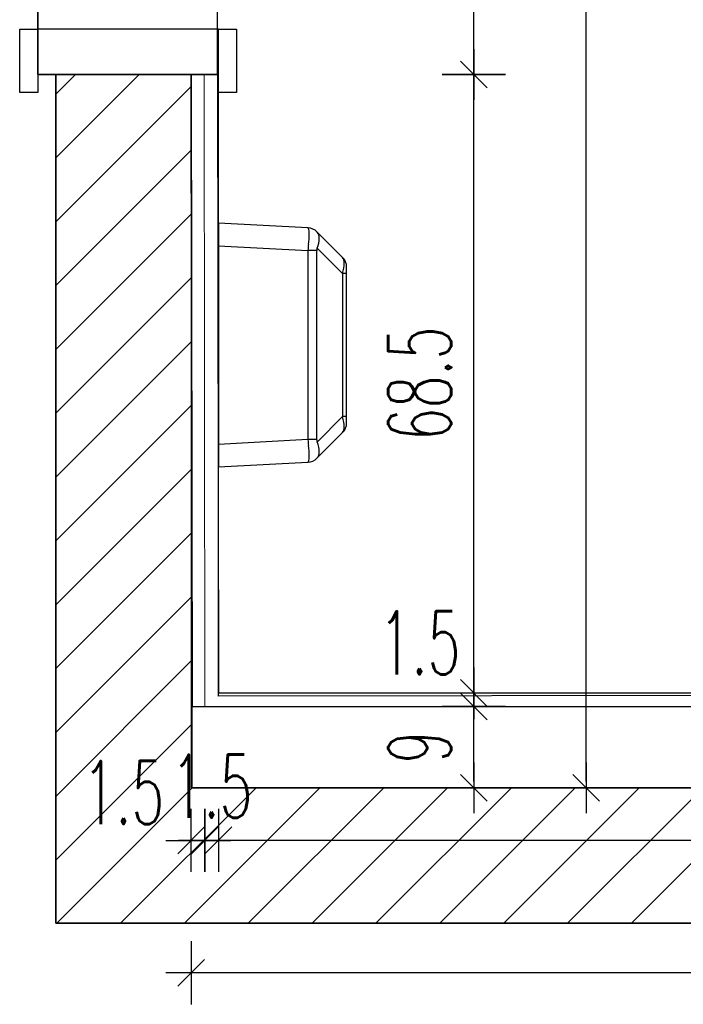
# Model space of a CAD drawing. Header units: centimetres. Extents: x -15121 to 30567, y -60641 to 0.
# Tile 6 of 256: x 1429 to 1503, y -25622 to -25513. Entities that reach past the tile are written whole.
import ezdxf

# ---------------------------------------------------------------- set-up
doc = ezdxf.new("R2010")
doc.units = ezdxf.units.CM
doc.header["$LTSCALE"] = 60
doc.linetypes.add('( Dashed )', pattern=[0.75, 0.5, -0.25])
for name, color, linetype in [('A-----SZ', 8, 'Continuous'), ('AIKA NP', 7, 'Continuous'), ('AIKA podłoga wc pod meble', 8, 'Continuous'), ('AIKA TYNK', 5, 'Continuous'), ('AIKA widokowe', 7, 'Continuous'), ('AIKA wymiarowanie wc rzut', 7, 'Continuous'), ('AIKA ŚCIANA', 8, 'Continuous')]:
    doc.layers.add(name, color=color, linetype=linetype)
doc.layers.add('opisy', color=1, linetype='Continuous', lineweight=15)
doc.styles.add('wymiar', font='txt.shx', dxfattribs={"width": 0.6})
doc.dimstyles.new('Dwudziestka', dxfattribs={"dimtxt": 7, "dimasz": 0.7, "dimexe": 5, "dimexo": 0, "dimgap": 2.5, "dimtad": 1, "dimtoh": 1, "dimdec": 3, "dimrnd": 0.5, "dimdsep": 46, "dimtxsty": 'wymiar', "dimblk": 'znacznik', "dimcen": 0, "dimdle": 5, "dimse1": 1, "dimse2": 1, "dimclrd": 256, "dimclre": 256, "dimclrt": 256, "dimadec": 0, "dimazin": 0, "dimtfac": 0.4, "dimtdec": 3, "dimtix": 1, "dimtofl": 0, "dimtmove": 2, "dimatfit": 3, "dimldrblk": 'znacznik', "dimfxl": 1, "dimtolj": 1, "dimarcsym": 0})

# ---------------------------------------------------------------- blocks, each defined once
blk = doc.blocks.new('SL suszarka do rąk góra')
at = {"layer": 'AIKA widokowe'}
for p, q in [((-11, 0), (-13.5, 0)), ((-13.5, 0), (-12.98, -9.92)), ((-10.48, -9.92), (-11, 0)), ((11, 0), (-11, 0)), ((11, 0), (10.48, -9.92)), ((13.5, 0), (11, 0)), ((12.98, -9.92), (13.5, 0)), ((10.48, -9.92), (-10.48, -9.92)), ((-10.48, -10.91), (-10.48, -9.92)), ((10.48, -10.91), (10.48, -9.92)), ((-12.54, -10.91), (-12.51, -10.94)), ((-12.51, -10.94), (-9.69, -13.76)), ((-7.92, -13.76), (-10.74, -10.94)), ((-10.48, -10.91), (10.48, -10.91)), ((10.74, -10.94), (7.92, -13.76)), ((9.69, -13.76), (12.51, -10.94)), ((12.51, -10.94), (12.54, -10.91)), ((7.92, -13.76), (-7.92, -13.76)), ((-7.92, -14.2), (-7.92, -13.76)), ((7.92, -14.2), (7.92, -13.76)), ((-8.63, -14.2), (-7.92, -14.2)), ((-7.92, -14.2), (7.92, -14.2)), ((7.92, -14.2), (8.63, -14.2))]:
    blk.add_line(p, q, dxfattribs=at)
for centre, start, end in [((-11.48, -9.85), 183, 225), ((11.48, -9.85), 315, 357), ((-8.63, -12.7), 225, 270), ((8.63, -12.7), 270, 315)]:
    blk.add_arc(centre, 1.5, start, end, dxfattribs=at)
for centre, major_axis, ratio, start_param, end_param in [((-10.43, -10.9), (-2.55, 0.98), 0.026186, 0.011642, 0.272072), ((-10.5, -9.41), (-2.48, -0.48), 0.181937, 0.23532, 1.282518), ((-10.43, -10.9), (-2.5, -0.07), 0.391695, 4.725364, 4.985794), ((10.43, -10.9), (-2.5, 0.07), 0.391695, 4.438984, 4.699414), ((10.5, -9.41), (2.48, -0.48), 0.181937, 5.000667, 6.047865), ((10.43, -10.9), (2.55, 0.98), 0.026186, 6.011113, 6.271543), ((-10.5, -9.41), (-2.07, -1.45), 0.488826, 0.0861, 1.133298), ((-10.43, -11.96), (-0.435, 0.977), 0.924938, 5.892541, 6.15297), ((10.43, -11.96), (0.435, 0.977), 0.924938, 0.130215, 0.390645), ((10.5, -9.41), (2.07, -1.45), 0.488826, 5.149887, 6.197085), ((-7.21, -12.7), (-2.53, -0.97), 0.29403, 0.130209, 1.177407), ((7.21, -12.7), (2.53, -0.97), 0.29403, 5.105779, 6.152976)]:
    blk.add_ellipse(centre, major_axis=major_axis, ratio=ratio, start_param=start_param, end_param=end_param, dxfattribs=at)
blk = doc.blocks.new('znacznik')
at = {"color": 0}
for points in [[(0, -5), (0, 5)], [(-4, 0), (4, 0)]]:
    blk.add_lwpolyline(points, dxfattribs=at)
at = {"color": 1}
blk.add_lwpolyline([(-2.12, -2.12), (2.12, 2.12)], dxfattribs=at)
blk = doc.blocks.new('*D5811')
at = {"layer": 'AIKA wymiarowanie wc rzut', "lineweight": -2, "transparency": 16777216}
blk.add_line((1479.43, -25597), (1479.43, -25589.4), dxfattribs=at)
at = {"layer": 'Defpoints', "color": 0, "transparency": 16777216}
for p in [(1458.14, -25588.7), (1479.43, -25588.7), (1458.14, -25597.7)]:
    blk.add_point(p, dxfattribs=at)
at = {"layer": 'AIKA wymiarowanie wc rzut', "lineweight": -2, "transparency": 16777216, "xscale": 0.7, "yscale": 0.7, "zscale": 0.7}
for p, rotation in [((1479.43, -25588.7), 90), ((1479.43, -25597.7), 270)]:
    blk.add_blockref('znacznik', p, dxfattribs=dict(at, rotation=rotation))
at = {"layer": 'AIKA wymiarowanie wc rzut', "transparency": 16777216, "insert": (1473.43, -25593.2), "char_height": 7, "attachment_point": 5, "rotation": 90, "style": 'wymiar'}
blk.add_mtext('\\A1;9', dxfattribs=at)
blk = doc.blocks.new('*D5812')
at = {"layer": 'AIKA wymiarowanie wc rzut', "lineweight": -2, "transparency": 16777216}
for p, q in [((1479.43, -25586.5), (1479.43, -25585.8)), ((1479.43, -25589.4), (1479.43, -25590.1))]:
    blk.add_line(p, q, dxfattribs=at)
at = {"layer": 'Defpoints', "color": 0, "transparency": 16777216}
for p in [(1451.14, -25587.2), (1479.43, -25587.2), (1458.14, -25588.7)]:
    blk.add_point(p, dxfattribs=at)
at = {"layer": 'AIKA wymiarowanie wc rzut', "lineweight": -2, "transparency": 16777216, "xscale": 0.7, "yscale": 0.7, "zscale": 0.7}
for p, rotation in [((1479.43, -25587.2), 270), ((1479.43, -25588.7), 90)]:
    blk.add_blockref('znacznik', p, dxfattribs=dict(at, rotation=rotation))
at = {"layer": 'AIKA wymiarowanie wc rzut', "transparency": 16777216, "insert": (1473.43, -25581.65), "char_height": 7, "attachment_point": 5, "style": 'wymiar'}
blk.add_mtext('\\A1;1.5', dxfattribs=at)
blk = doc.blocks.new('*D5813')
at = {"layer": 'AIKA wymiarowanie wc rzut', "lineweight": -2, "transparency": 16777216}
blk.add_line((1479.43, -25586.5), (1479.43, -25519.39), dxfattribs=at)
at = {"layer": 'Defpoints', "color": 0, "transparency": 16777216}
for p in [(1451.06, -25518.69), (1479.43, -25518.69), (1451.14, -25587.2)]:
    blk.add_point(p, dxfattribs=at)
at = {"layer": 'AIKA wymiarowanie wc rzut', "lineweight": -2, "transparency": 16777216, "xscale": 0.7, "yscale": 0.7, "zscale": 0.7}
for p, rotation in [((1479.43, -25518.69), 90), ((1479.43, -25587.2), 270)]:
    blk.add_blockref('znacznik', p, dxfattribs=dict(at, rotation=rotation))
at = {"layer": 'AIKA wymiarowanie wc rzut', "transparency": 16777216, "insert": (1473.43, -25552.94), "char_height": 7, "attachment_point": 5, "rotation": 90, "style": 'wymiar'}
blk.add_mtext('\\A1;68.5', dxfattribs=at)
blk = doc.blocks.new('*D5814')
at = {"layer": 'AIKA wymiarowanie wc rzut', "lineweight": -2, "transparency": 16777216}
blk.add_line((1479.43, -25517.99), (1479.43, -25411.4), dxfattribs=at)
at = {"layer": 'Defpoints', "color": 0, "transparency": 16777216}
for p in [(1451.14, -25410.7), (1479.43, -25410.7), (1451.06, -25518.69)]:
    blk.add_point(p, dxfattribs=at)
at = {"layer": 'AIKA wymiarowanie wc rzut', "lineweight": -2, "transparency": 16777216, "xscale": 0.7, "yscale": 0.7, "zscale": 0.7}
for p, rotation in [((1479.43, -25410.7), 90), ((1479.43, -25518.69), 270)]:
    blk.add_blockref('znacznik', p, dxfattribs=dict(at, rotation=rotation))
at = {"layer": 'AIKA wymiarowanie wc rzut', "transparency": 16777216, "insert": (1473.43, -25464.69), "char_height": 7, "attachment_point": 5, "rotation": 90, "style": 'wymiar'}
blk.add_mtext('\\A1;108', dxfattribs=at)
blk = doc.blocks.new('*D5818')
at = {"layer": 'AIKA wymiarowanie wc rzut', "lineweight": -2, "transparency": 16777216}
blk.add_line((1491.86, -25597), (1491.86, -25354.4), dxfattribs=at)
at = {"layer": 'Defpoints', "color": 0, "transparency": 16777216}
for p in [(1448.24, -25353.7), (1491.86, -25353.7), (1448.24, -25597.7)]:
    blk.add_point(p, dxfattribs=at)
at = {"layer": 'AIKA wymiarowanie wc rzut', "lineweight": -2, "transparency": 16777216, "xscale": 0.7, "yscale": 0.7, "zscale": 0.7}
for p, rotation in [((1491.86, -25353.7), 90), ((1491.86, -25597.7), 270)]:
    blk.add_blockref('znacznik', p, dxfattribs=dict(at, rotation=rotation))
at = {"layer": 'AIKA wymiarowanie wc rzut', "transparency": 16777216, "insert": (1485.86, -25475.7), "char_height": 7, "attachment_point": 5, "rotation": 90, "style": 'wymiar'}
blk.add_mtext('\\A1;244', dxfattribs=at)
blk = doc.blocks.new('*D5880')
at = {"layer": 'AIKA wymiarowanie wc rzut', "lineweight": -2, "transparency": 16777216}
blk.add_line((1752.94, -25603.53), (1451.84, -25603.53), dxfattribs=at)
at = {"layer": 'Defpoints', "color": 0, "transparency": 16777216}
for p in [(1451.14, -25587.2), (1753.64, -25587.19), (1451.14, -25603.53)]:
    blk.add_point(p, dxfattribs=at)
at = {"layer": 'AIKA wymiarowanie wc rzut', "lineweight": -2, "transparency": 16777216, "xscale": 0.7, "yscale": 0.7, "zscale": 0.7, "rotation": 180}
blk.add_blockref('znacznik', (1451.14, -25603.53), dxfattribs=at)
at = {"layer": 'AIKA wymiarowanie wc rzut', "lineweight": -2, "transparency": 16777216, "xscale": 0.7, "yscale": 0.7, "zscale": 0.7}
blk.add_blockref('znacznik', (1753.64, -25603.53), dxfattribs=at)
at = {"layer": 'AIKA wymiarowanie wc rzut', "transparency": 16777216, "insert": (1602.39, -25597.53), "char_height": 7, "attachment_point": 5, "style": 'wymiar'}
blk.add_mtext('\\A1;302.5', dxfattribs=at)
blk = doc.blocks.new('*D5881')
at = {"layer": 'AIKA wymiarowanie wc rzut', "lineweight": -2, "transparency": 16777216}
for p, q in [((1448.94, -25603.53), (1448.24, -25603.53)), ((1451.84, -25603.53), (1452.54, -25603.53))]:
    blk.add_line(p, q, dxfattribs=at)
at = {"layer": 'Defpoints', "color": 0, "transparency": 16777216}
for p in [(1451.14, -25587.2), (1449.64, -25588.7), (1449.64, -25603.53)]:
    blk.add_point(p, dxfattribs=at)
at = {"layer": 'AIKA wymiarowanie wc rzut', "lineweight": -2, "transparency": 16777216, "xscale": 0.7, "yscale": 0.7, "zscale": 0.7}
blk.add_blockref('znacznik', (1449.64, -25603.53), dxfattribs=at)
at = {"layer": 'AIKA wymiarowanie wc rzut', "lineweight": -2, "transparency": 16777216, "xscale": 0.7, "yscale": 0.7, "zscale": 0.7, "rotation": 180}
blk.add_blockref('znacznik', (1451.14, -25603.53), dxfattribs=at)
at = {"layer": 'AIKA wymiarowanie wc rzut', "transparency": 16777216, "insert": (1450.39, -25597.53), "char_height": 7, "attachment_point": 5, "style": 'wymiar'}
blk.add_mtext('\\A1;1.5', dxfattribs=at)
blk = doc.blocks.new('*D5882')
at = {"layer": 'AIKA wymiarowanie wc rzut', "lineweight": -2, "transparency": 16777216}
for p, q in [((1447.44, -25603.53), (1446.74, -25603.53)), ((1450.34, -25603.53), (1451.04, -25603.53))]:
    blk.add_line(p, q, dxfattribs=at)
at = {"layer": 'Defpoints', "color": 0, "transparency": 16777216}
for p in [(1448.14, -25588.7), (1449.64, -25588.7), (1448.14, -25603.53)]:
    blk.add_point(p, dxfattribs=at)
at = {"layer": 'AIKA wymiarowanie wc rzut', "lineweight": -2, "transparency": 16777216, "xscale": 0.7, "yscale": 0.7, "zscale": 0.7}
blk.add_blockref('znacznik', (1448.14, -25603.53), dxfattribs=at)
at = {"layer": 'AIKA wymiarowanie wc rzut', "lineweight": -2, "transparency": 16777216, "xscale": 0.7, "yscale": 0.7, "zscale": 0.7, "rotation": 180}
blk.add_blockref('znacznik', (1449.64, -25603.53), dxfattribs=at)
at = {"layer": 'AIKA wymiarowanie wc rzut', "transparency": 16777216, "insert": (1440.64, -25598.22), "char_height": 7, "attachment_point": 5, "style": 'wymiar'}
blk.add_mtext('\\A1;1.5', dxfattribs=at)
blk = doc.blocks.new('*D5896')
at = {"layer": 'AIKA wymiarowanie wc rzut', "lineweight": -2, "transparency": 16777216}
blk.add_line((1754.44, -25618.19), (1448.84, -25618.19), dxfattribs=at)
at = {"layer": 'Defpoints', "color": 0, "transparency": 16777216}
for p in [(1448.14, -25588.7), (1755.14, -25597.7), (1448.14, -25618.19)]:
    blk.add_point(p, dxfattribs=at)
at = {"layer": 'AIKA wymiarowanie wc rzut', "lineweight": -2, "transparency": 16777216, "xscale": 0.7, "yscale": 0.7, "zscale": 0.7, "rotation": 180}
blk.add_blockref('znacznik', (1448.14, -25618.19), dxfattribs=at)
at = {"layer": 'AIKA wymiarowanie wc rzut', "lineweight": -2, "transparency": 16777216, "xscale": 0.7, "yscale": 0.7, "zscale": 0.7}
blk.add_blockref('znacznik', (1755.14, -25618.19), dxfattribs=at)
at = {"layer": 'AIKA wymiarowanie wc rzut', "transparency": 16777216, "insert": (1601.64, -25612.19), "char_height": 7, "attachment_point": 5, "style": 'wymiar'}
blk.add_mtext('\\A1;307', dxfattribs=at)

msp = doc.modelspace()

# ---------------------------------------------------------------- linework, layer by layer
at = {"layer": 'A-----SZ'}
for p, q in [((1433.1412, -25520.8712), (1435.3161, -25518.6963)), ((1433.1412, -25527.9423), (1442.3872, -25518.6963)), ((1433.1412, -25535.0134), (1448.1412, -25520.0134)), ((1433.1412, -25542.0844), (1448.1412, -25527.0844)), ((1433.1412, -25549.1555), (1448.1412, -25534.1555)), ((1433.1412, -25556.2266), (1448.1412, -25541.2266)), ((1433.1412, -25563.2976), (1448.1412, -25548.2976)), ((1433.1412, -25570.3687), (1448.1412, -25555.3687)), ((1433.1412, -25577.4398), (1448.1412, -25562.4398)), ((1433.1412, -25584.5108), (1448.1412, -25569.5108)), ((1433.1412, -25591.5819), (1448.1412, -25576.5819)), ((1433.1412, -25598.653), (1448.1412, -25583.653)), ((1433.1412, -25605.724), (1448.1412, -25590.724)), ((1433.24, -25612.6963), (1448.24, -25597.6963)), ((1440.311, -25612.6963), (1455.311, -25597.6963)), ((1447.3821, -25612.6963), (1462.3821, -25597.6963)), ((1454.4532, -25612.6963), (1469.4532, -25597.6963)), ((1461.5243, -25612.6963), (1476.5243, -25597.6963)), ((1468.5953, -25612.6963), (1483.5953, -25597.6963)), ((1475.6664, -25612.6963), (1490.6664, -25597.6963)), ((1482.7375, -25612.6963), (1497.7375, -25597.6963)), ((1489.8085, -25612.6963), (1504.8085, -25597.6963)), ((1496.8796, -25612.6963), (1511.8796, -25597.6963))]:
    msp.add_line(p, q, dxfattribs=at)
for points in [[(1448.1412, -25410.6963), (1448.1412, -25353.6963), (1752.1412, -25353.6963), (1752.1412, -25411.6963), (1769.8045, -25411.6963), (1769.8045, -25427.6963), (1819.8045, -25427.6963), (1819.8045, -25580.6963), (1808.7504, -25580.6963), (1805.6412, -25580.6963), (1805.6412, -25597.6963), (1448.24, -25597.6963), (1448.1412, -25518.6963)], [(1433.1412, -25518.6963), (1433.1412, -25612.6963), (1805.6412, -25612.6963), (1805.6412, -25620.6963), (1845.6412, -25620.6963), (1845.6412, -25612.6963)]]:
    msp.add_lwpolyline(points, dxfattribs=at)
at = {"layer": 'AIKA NP', "color": 8}
for points in [[(1448.1412, -25518.6963), (1448.2287, -25588.6963), (1755.1412, -25588.6963), (1755.1412, -25414.6963)], [(1433.1412, -25518.6963), (1433.1412, -25612.6963)]]:
    msp.add_lwpolyline(points, dxfattribs=at)
at = {"layer": 'AIKA podłoga wc pod meble'}
msp.add_lwpolyline([(1431.1412, -25410.7001), (1451.0586, -25410.7001), (1451.1412, -25356.6963), (1749.1412, -25356.6963), (1749.1412, -25414.6963), (1753.6412, -25414.6963), (1753.6423, -25587.1963), (1451.1429, -25587.5662), (1451.1429, -25518.6926), (1431.1412, -25518.6963)], close=True, dxfattribs=at)
at = {"layer": 'AIKA TYNK'}
msp.add_line((1433.1412, -25518.6963), (1448.1412, -25518.6963), dxfattribs=at)
at = {"layer": 'AIKA widokowe', "linetype": '( Dashed )', "ltscale": 0.5}
for p, q in [((1431.1412, -25410.6963), (1431.1412, -25518.6963)), ((1451.0586, -25518.6928), (1451.0586, -25410.6928))]:
    msp.add_line(p, q, dxfattribs=at)
at = {"layer": 'AIKA widokowe'}
for p, q in [((1451.0586, -25518.6926), (1451.1424, -25587.1963)), ((1451.1424, -25587.1983), (1753.6412, -25587.1963))]:
    msp.add_line(p, q, dxfattribs=at)
for points in [[(1429.1428, -25520.6926), (1429.1428, -25513.6926), (1431.1412, -25513.6926), (1431.1412, -25520.6926)], [(1431.1412, -25513.6926), (1431.1412, -25518.6926), (1451.1412, -25518.6926), (1451.1412, -25513.6926)], [(1451.1412, -25520.6926), (1451.1412, -25513.6926), (1453.1397, -25513.6926), (1453.1397, -25520.6926)]]:
    msp.add_lwpolyline(points, close=True, dxfattribs=at)
at = {"layer": 'AIKA ŚCIANA'}
for p, q in [((1433.1412, -25612.6963), (1433.1412, -25518.6963)), ((1448.1412, -25518.6963), (1448.1412, -25597.6963)), ((1448.1412, -25597.6963), (1805.6412, -25597.6963)), ((1805.6412, -25612.6963), (1433.1412, -25612.6963))]:
    msp.add_line(p, q, dxfattribs=at)
at = {"layer": 'opisy', "color": 5}
for p, q in [((1449.5586, -25518.6945), (1449.6443, -25588.6963)), ((1449.6443, -25588.6963), (1755.1412, -25588.6963))]:
    msp.add_line(p, q, dxfattribs=at)
at = {"layer": 'opisy', "color": 1}
for p, q in [((1433.1412, -25543.6963), (1433.1412, -25568.099)), ((1433.1412, -25581.483), (1433.1412, -25556.483)), ((1448.1412, -25566.483), (1448.1412, -25556.483)), ((1448.1412, -25566.483), (1448.1412, -25556.483)), ((1492.1056, -25597.6963), (1502.1056, -25597.6963))]:
    msp.add_line(p, q, dxfattribs=at)
at = {"layer": 'opisy'}
msp.add_line((1448.1412, -25588.6963), (1755.1412, -25588.6963), dxfattribs=at)

# ---------------------------------------------------------------- block references
at = {"layer": 'AIKA widokowe', "color": 6, "rotation": 90}
msp.add_blockref('SL suszarka do rąk góra', (1451.1429, -25548.6656), dxfattribs=at)

# ---------------------------------------------------------------- dimensions: what is measured, and where the dimension line sits
at = {"layer": 'AIKA wymiarowanie wc rzut', "color": 2}
for base, p1, p2, picture, middle in [((1491.859, -25353.6963), (1448.24, -25597.6963), (1448.24, -25353.6963), '*D5818', (1485.859, -25475.6963)), ((1479.42939, -25410.69633), (1451.05863, -25518.69277), (1451.14121, -25410.69633), '*D5814', (1473.42939, -25464.69455)), ((1479.42939, -25518.69277), (1451.1424, -25587.19633), (1451.05863, -25518.69277), '*D5813', (1473.42939, -25552.94455)), ((1479.4294, -25588.6963), (1458.1376, -25597.6963), (1458.1376, -25588.6963), '*D5811', (1473.4294, -25593.1963))]:
    dim = msp.add_linear_dim(base=base, p1=p1, p2=p2, angle=90, dimstyle='Dwudziestka', dxfattribs=at)
    dim.commit()
    dim.dimension.update_dxf_attribs({"geometry": picture, "text_midpoint": middle})
dim = msp.add_linear_dim(base=(1479.4294, -25587.1963), p1=(1458.1376, -25588.6963), p2=(1451.1424, -25587.1963), angle=90, dimstyle='Dwudziestka', dxfattribs=at)
dim.commit()
dim.dimension.update_dxf_attribs({"geometry": '*D5812', "text_midpoint": (1473.4294, -25581.6532), "dimtype": 160})
for base, p1, p2, picture, middle in [((1449.6443, -25603.5332), (1451.1424, -25587.1963), (1449.6443, -25588.6963), '*D5881', (1450.3933, -25597.5332)), ((1451.1424, -25603.5332), (1753.6423, -25587.1945), (1451.1424, -25587.1963), '*D5880', (1602.3924, -25597.5332)), ((1448.1412, -25618.187), (1755.1412, -25597.6963), (1448.1412, -25588.6963), '*D5896', (1601.6412, -25612.187))]:
    dim = msp.add_linear_dim(base=base, p1=p1, p2=p2, dimstyle='Dwudziestka', dxfattribs=at)
    dim.commit()
    dim.dimension.update_dxf_attribs({"geometry": picture, "text_midpoint": middle})
dim = msp.add_linear_dim(base=(1448.1412, -25603.5332), p1=(1449.6443, -25588.6963), p2=(1448.1412, -25588.6963), dimstyle='Dwudziestka', dxfattribs=at)
dim.commit()
dim.dimension.update_dxf_attribs({"geometry": '*D5882', "text_midpoint": (1440.6412, -25598.224), "dimtype": 160})

doc.saveas('drawing.dxf')
